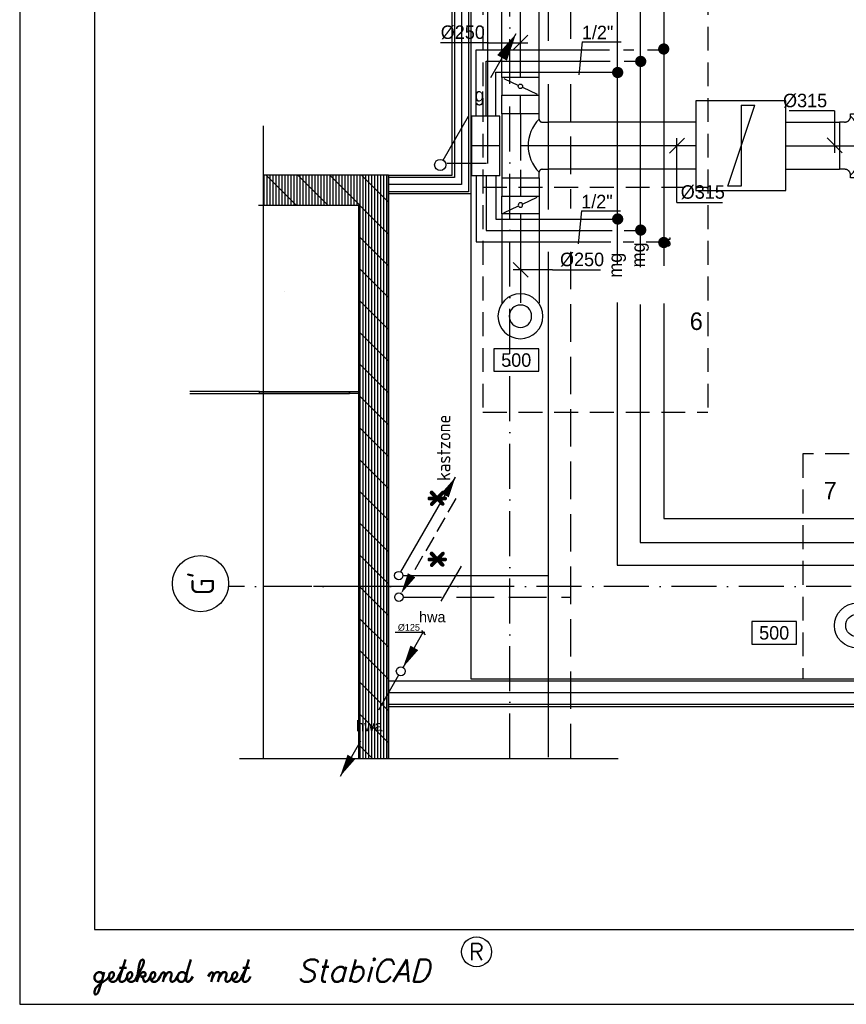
# Model space of a CAD drawing. Extents: x -866131 to -691536, y 173952 to 258052.
# Tile 1 of 160: x -866131 to -855095, y 173952 to 187091. Entities that reach past the tile are written whole.
import ezdxf
from ezdxf.enums import TextEntityAlignment as Align

# ---------------------------------------------------------------- set-up
doc = ezdxf.new("R2010")
doc.units = 0
doc.header["$LTSCALE"] = 100
for name, pattern in [('2322002', [45, 40, -5]), ('2322003', [45, 40, -5]), ('2322004', [45, 40, -5]), ('2322107', [2000, 1000, 1000]), ('2322108', [7, 5, -2]), ('2322134', [45, 40, -5]), ('CENTER2', [11.25, 7.5, -1.25, 1.25, -1.25]), ('CENTER4', [5, 3.125, -0.625, 0.625, -0.625]), ('CENTERX2', [40, 25, -5, 5, -5]), ('DASHDOT', [9, 6, -1.5, 0, -1.5]), ('HIDDEN', [2, 1, -1]), ('HIDDEN2', [4.7625, 3.175, -1.5875]), ('LURETOUR', [6, 4, -2])]:
    doc.linetypes.add(name, pattern=pattern)
doc.layers.get('0').update_dxf_attribs({"linetype": 'CONTINUOUS'})
for name, color, linetype in [('00KAD025', 2, 'CONTINUOUS'), ('00KAD070', 5, 'CONTINUOUS'), ('AL$1----_MAATVOERING', 7, 'CONTINUOUS'), ('AL$7----_STRAMIEN', 1, 'DASHDOT'), ('AL$8----_HULPLIJNEN', 2, 'CONTINUOUS'), ('AL22----_BINNENWAND', 7, 'CONTINUOUS'), ('AL22----_CAMPINGWANDJE', 1, 'CONTINUOUS'), ('AL28----_KONSTRUKTIE', 3, 'CONTINUOUS'), ('AL32----_BINNENKOZ', 7, 'CONTINUOUS'), ('AL32----_DRAAIRICHTING', 1, 'CONTINUOUS'), ('AL74----_INRSANITAIR', 7, 'CONTINUOUS'), ('ALL-----_REFLIJNEN', 8, 'CONTINUOUS'), ('ALXA1---_RASTER50', 12, 'CONTINUOUS'), ('ALXAB---_PREFABBETON', 1, 'CONTINUOUS'), ('BOUW', 8, 'CONTINUOUS'), ('MAATV-SPARING', 1, 'CONTINUOUS'), ('STRAMIEN', 1, 'CENTER2'), ('WL$1----', 4, 'CONTINUOUS'), ('WL521---', 4, 'CONTINUOUS'), ('WL541---', 4, 'CONTINUOUS'), ('WL561---', 4, 'CONTINUOUS'), ('WL561---_AANVOER', 4, 'CONTINUOUS'), ('WL561---_RETOUR', 4, 'CONTINUOUS'), ('WL570---_HARTLIJN', 7, 'CONTINUOUS'), ('WL570---_RETOUR', 3, 'CONTINUOUS'), ('WL570---_TOEVOER', 3, 'CONTINUOUS'), ('WM$1----', 1, 'CONTINUOUS'), ('WM570---', 1, 'CONTINUOUS')]:
    doc.layers.add(name, color=color, linetype=linetype)
doc.styles.add('BURO-018', font='BUROFONT.shx', dxfattribs={"height": 180})
doc.styles.add('ROMANS', font='romans', dxfattribs={"oblique": 15})
doc.styles.add('SCRIPTS', font='scripts')
doc.styles.get("Standard").update_dxf_attribs({"font": 'ISOCP'})

# ---------------------------------------------------------------- blocks, each defined once
blk = doc.blocks.new('LU-1D-T--5A-1F413B-Q3')
at = {"color": 0, "linetype": 'CONTINUOUS'}
for p, q in [((-213.5, -250), (-213.5, 250)), ((-213.5, 250), (213.5, 250)), ((213.5, 250), (213.5, -250)), ((-197.5, -250), (-213.5, -250)), ((213.5, -250), (197.5, -250)), ((-157.5, -290), (-157.5, -325.2)), ((-157.5, -325.2), (157.5, -325.2)), ((157.5, -290), (157.5, -325.2))]:
    blk.add_line(p, q, dxfattribs=at)
at = {"color": 0, "linetype": 'CONTINUOUS', "flags": 128}
for points in [[(-157.5, -290, 0.02182), (-157.7, -285.6, 0.037214), (-158.1, -283.1, 0.006436), (-159.4, -277.8, 0.02182), (-159.9, -276.3, 0.02182), (-161.2, -273.1, 0.02182), (-162.9, -270, 0.02182), (-164.7, -267.1, 0.02182), (-166.9, -264.3, 0.02182), (-169.2, -261.7, 0.02182), (-171.8, -259.4, 0.02182), (-174.6, -257.2, 0.02182), (-177.5, -255.4, 0.02182), (-180.6, -253.7, 0.02182), (-183.8, -252.4, 0.02182), (-185.3, -251.9, 0.006436), (-190.6, -250.6, 0.037214), (-193.1, -250.2, 0.02182), (-197.5, -250)], [(197.5, -250, 0.02182), (193.1, -250.2, 0.037214), (190.6, -250.6, 0.006436), (185.3, -251.9, 0.02182), (183.8, -252.4, 0.02182), (180.6, -253.7, 0.02182), (177.5, -255.4, 0.02182), (174.6, -257.2, 0.02182), (171.8, -259.4, 0.02182), (169.2, -261.7, 0.02182), (166.9, -264.3, 0.02182), (164.7, -267.1, 0.02182), (162.9, -270, 0.02182), (161.2, -273.1, 0.02182), (159.9, -276.3, 0.02182), (159.4, -277.8, 0.006436), (158.1, -283.1, 0.037214), (157.7, -285.6, 0.02182), (157.5, -290)]]:
    blk.add_lwpolyline(points, format="xyb", dxfattribs=at)
at = {"color": 0, "linetype": 'CONTINUOUS'}
blk.add_arc((0, -447.5), 279.3, 45, 135, dxfattribs=at)
at = {"layer": 'WL570---_HARTLIJN', "linetype": 'CENTER4'}
for p, q in [((-213.5, 0), (213.5, 0)), ((0, -325.2), (0, 0))]:
    blk.add_line(p, q, dxfattribs=at)
blk = doc.blocks.new('LU-1D-K-FA')
at = {"color": 0, "linetype": 'CONTINUOUS'}
for p, q in [((-0.5, 125), (0.5, 125)), ((-0.5, -125), (0.5, -125))]:
    blk.add_line(p, q, dxfattribs=at)
at = {"layer": 'WL570---_HARTLIJN', "linetype": 'CENTER2'}
blk.add_line((-0.5, 0), (0.5, 0), dxfattribs=at)
blk = doc.blocks.new('LDV3108')
at = {"color": 0, "linetype": 'CONTINUOUS'}
for p, q in [((6.75, 11.69), (5.81, 10.07)), ((5.44, 9.42), (4.5, 7.79)), ((4.13, 7.14), (3.19, 5.52)), ((2.81, 4.87), (1.88, 3.25)), ((1.5, 2.6), (0.56, 0.97))]:
    blk.add_line(p, q, dxfattribs=at)
blk.add_lwpolyline([(0.25, 0.43, 0, 1, 0), (1.5, 2.6, 1, 1, 0)], format="xyseb", dxfattribs=at)
blk.add_circle((0, 0), 0.5, dxfattribs=at)
blk = doc.blocks.new('LDV1107')
at = {"color": 0, "linetype": 'CONTINUOUS'}
blk.add_line((0.25, 0.43), (6.75, 11.69), dxfattribs=at)
blk.add_lwpolyline([(6.75, 11.69, 0, 1, 0), (5.5, 9.53, 1, 1, 0)], format="xyseb", dxfattribs=at)
blk.add_circle((0, 0), 0.5, dxfattribs=at)
blk = doc.blocks.new('LDV3')
at = {"color": 0, "linetype": 'CONTINUOUS'}
for p, q in [((4.5, 7.79), (6.75, 11.69)), ((0.25, 0.43), (2.5, 4.33))]:
    blk.add_line(p, q, dxfattribs=at)
blk.add_lwpolyline([(0.25, 0.43, 0, 1, 0), (1.5, 2.6, 1, 1, 0)], format="xyseb", dxfattribs=at)
blk.add_circle((0, 0), 0.5, dxfattribs=at)
at = {"color": 0, "linetype": 'CONTINUOUS', "style": 'BURO-018'}
blk.add_attdef('LD_TEXT1', text='', height=1.8, dxfattribs=at).set_placement((3.5, 6.06), align=Align.MIDDLE)
blk = doc.blocks.new('LU-ORND')
at = {"color": 0, "linetype": 'CONTINUOUS'}
for p, q in [((-3, 1.5), (-3, -1.5)), ((3, 1.5), (-3, 1.5)), ((3, -1.5), (3, 1.5)), ((-3, -1.5), (3, -1.5))]:
    blk.add_line(p, q, dxfattribs=at)
blk = doc.blocks.new('LU-ORNAM-C8C810')
at = {"color": 0, "linetype": 'CONTINUOUS'}
for radius in [100, 50]:
    blk.add_circle((0, 0), radius, dxfattribs=at)
at = {"color": 0, "linetype": 'CONTINUOUS', "style": 'BURO-018', "flags": 1}
for tag, p in [('LU_ID', (0, 0)), ('LU_DEBIET', (0, -3)), ('LU_FABR', (0, -6)), ('LU_ARTNR', (0, -9))]:
    blk.add_attdef(tag, p, '', height=1.8, dxfattribs=at)
blk = doc.blocks.new('*U136', base_point=(17062, 59988))
at = {"layer": 'WM570---', "linetype": 'CONTINUOUS'}
for p, q in [((16962, 60088), (17162, 59889)), ((17487, 59988), (16962, 59988)), ((17487, 59988), (18127, 59988))]:
    blk.add_line(p, q, dxfattribs=at)
at = {"layer": 'WM570---', "linetype": 'CONTINUOUS', "style": 'BURO-018'}
blk.add_text('%%c250', height=180, dxfattribs=at).set_placement((17587, 60038))
blk = doc.blocks.new('LU-1D-K-13B')
at = {"color": 0, "linetype": 'CONTINUOUS'}
for p, q in [((-0.5, 157.5), (0.5, 157.5)), ((-0.5, -157.5), (0.5, -157.5))]:
    blk.add_line(p, q, dxfattribs=at)
at = {"layer": 'WL570---_HARTLIJN', "linetype": 'CENTER2'}
blk.add_line((-0.5, 0), (0.5, 0), dxfattribs=at)
blk = doc.blocks.new('LU-1D-KL1-FA77')
at = {"color": 0, "linetype": 'CONTINUOUS'}
for p, q in [((-59.5, 125), (-59.5, -125)), ((59.5, 125), (-59.5, 125)), ((53.1, 111.6), (6.4, 13.4)), ((59.5, -125), (59.5, 125)), ((-6.4, -13.4), (-53.1, -111.6)), ((-59.5, -125), (59.5, -125))]:
    blk.add_line(p, q, dxfattribs=at)
blk.add_circle((0, 0), 14.9, dxfattribs=at)
blk = doc.blocks.new('LU-1D-T-5A-FA13B5A-Q1')
at = {"color": 0, "linetype": 'CONTINUOUS'}
for p, q in [((-157.5, 145), (-157.5, 185.3)), ((-157.5, 185.3), (157.5, 185.3)), ((157.5, 145), (157.5, 185.3)), ((-177.5, 125), (-213.5, 125)), ((-213.5, 125), (-213.5, -125)), ((213.5, 125), (177.5, 125)), ((213.5, -125), (213.5, 125)), ((-213.5, -125), (213.5, -125))]:
    blk.add_line(p, q, dxfattribs=at)
at = {"color": 0, "linetype": 'CONTINUOUS', "flags": 128}
for points in [[(-177.5, 125, 0.02182), (-175.3, 125.1, 0.037214), (-174, 125.3, 0.006436), (-171.4, 126, 0.02182), (-170.7, 126.2, 0.02182), (-169, 126.9, 0.02182), (-167.5, 127.7, 0.02182), (-166, 128.6, 0.02182), (-164.6, 129.7, 0.02182), (-163.4, 130.9, 0.02182), (-162.2, 132.1, 0.02182), (-161.1, 133.5, 0.02182), (-160.2, 135, 0.02182), (-159.4, 136.5, 0.02182), (-158.7, 138.2, 0.02182), (-158.5, 138.9, 0.006436), (-157.8, 141.5, 0.037214), (-157.6, 142.8, 0.02182), (-157.5, 145)], [(157.5, 145, 0.02182), (157.6, 142.8, 0.037214), (157.8, 141.5, 0.006436), (158.5, 138.9, 0.02182), (158.7, 138.2, 0.02182), (159.4, 136.5, 0.02182), (160.2, 135, 0.02182), (161.1, 133.5, 0.02182), (162.2, 132.1, 0.02182), (163.4, 130.9, 0.02182), (164.6, 129.7, 0.02182), (166, 128.6, 0.02182), (167.5, 127.7, 0.02182), (169, 126.9, 0.02182), (170.7, 126.2, 0.02182), (171.4, 126, 0.006436), (174, 125.3, 0.037214), (175.3, 125.1, 0.02182), (177.5, 125)]]:
    blk.add_lwpolyline(points, format="xyb", dxfattribs=at)
at = {"color": 0, "linetype": 'CONTINUOUS'}
blk.add_arc((0, 302.5), 251, 225, 315, dxfattribs=at)
at = {"layer": 'WL570---_HARTLIJN', "linetype": 'CENTER4'}
for p, q in [((0, 185.3), (0, 0)), ((-213.5, 0), (213.5, 0))]:
    blk.add_line(p, q, dxfattribs=at)
blk = doc.blocks.new('*U161', base_point=(18678, 54812))
at = {"layer": 'WM570---', "linetype": 'CONTINUOUS'}
for p, q in [((18678, 55269), (18071, 55269)), ((18678, 55269), (18678, 54712)), ((18578, 54911), (18778, 54712))]:
    blk.add_line(p, q, dxfattribs=at)
at = {"layer": 'WM570---', "linetype": 'CONTINUOUS', "style": 'BURO-018'}
blk.add_text('%%c315', height=180, dxfattribs=at).set_placement((18578, 55319), align=Align.RIGHT)
blk = doc.blocks.new('2322615')
at = {"color": 0, "linetype": 'CONTINUOUS'}
for p, q in [((-2.5, -7.5), (2.5, 7.5)), ((0, 7.5), (2.5, 7.5)), ((0, 7.5), (0, -7.5)), ((0, -7.5), (-2.5, -7.5))]:
    blk.add_line(p, q, dxfattribs=at)
at = {"color": 0, "linetype": 'CONTINUOUS', "style": 'BURO-018', "flags": 1}
blk.add_attdef('W_ID', (0, 0), '', height=1.8, dxfattribs=at)
blk = doc.blocks.new('LDV2')
at = {"color": 0, "linetype": 'CONTINUOUS'}
for p, q in [((-0.25, -0.43), (-2.5, -4.33)), ((-4.5, -7.79), (-6.75, -11.69))]:
    blk.add_line(p, q, dxfattribs=at)
blk.add_lwpolyline([(-6.75, -11.69, 0, 1, 0), (-5.5, -9.53, 1, 1, 0)], format="xyseb", dxfattribs=at)
blk.add_circle((0, 0), 0.5, dxfattribs=at)
at = {"color": 0, "linetype": 'CONTINUOUS', "style": 'BURO-018'}
blk.add_attdef('LD_TEXT1', text='', height=1.8, dxfattribs=at).set_placement((-3.5, -6.06), align=Align.MIDDLE)
blk = doc.blocks.new('*U282', base_point=(-24188, 11143))
at = {"color": 0, "linetype": 'CONTINUOUS'}
for p, q in [((-24287, 11358), (-24088, 11558)), ((-24188, 10700), (-24188, 11558)), ((-24188, 10700), (-23581, 10700))]:
    blk.add_line(p, q, dxfattribs=at)
at = {"layer": 'WM570---', "linetype": 'CONTINUOUS', "style": 'BURO-018'}
blk.add_text('%%c315', height=180, dxfattribs=at).set_placement((-24138, 10750))
blk = doc.blocks.new('*U283', base_point=(-26602, 12832))
at = {"color": 0, "linetype": 'CONTINUOUS'}
for p, q in [((-26452, 12733), (-26252, 12932)), ((-26777, 12832), (-27417, 12832)), ((-26777, 12832), (-26252, 12832))]:
    blk.add_line(p, q, dxfattribs=at)
at = {"layer": 'WM570---', "linetype": 'CONTINUOUS', "style": 'BURO-018'}
blk.add_text('%%c250', height=180, dxfattribs=at).set_placement((-26827, 12882), align=Align.RIGHT)
blk = doc.blocks.new('2322002-2')
at = {"layer": 'WM$1----', "color": 0, "style": 'BURO-018'}
for p in [(-24437, 23667), (-24437, 19167), (-24437, 14667), (-24437, 10167)]:
    blk.add_text('a', height=180, rotation=90, dxfattribs=at).set_placement(p, align=Align.MIDDLE)
blk = doc.blocks.new('2322003-6')
at = {"layer": 'WM$1----', "color": 0, "style": 'BURO-018'}
for p in [(-24754, 23501), (-24754, 19001), (-24754, 14501), (-24754, 10001)]:
    blk.add_text('mg', height=180, rotation=90, dxfattribs=at).set_placement(p, align=Align.MIDDLE)
blk = doc.blocks.new('2322004-10')
at = {"layer": 'WM$1----', "color": 0, "style": 'BURO-018'}
for p in [(-25060, 23363), (-25060, 18863), (-25060, 14363), (-25060, 9863)]:
    blk.add_text('mg', height=180, rotation=90, dxfattribs=at).set_placement(p, align=Align.MIDDLE)
blk = doc.blocks.new('LDV1')
at = {"color": 0, "linetype": 'CONTINUOUS'}
for p, q in [((4.5, 7.794), (6.75, 11.691)), ((0.25, 0.433), (2.5, 4.33))]:
    blk.add_line(p, q, dxfattribs=at)
blk.add_lwpolyline([(6.75, 11.691, 0, 1, 0), (5.5, 9.526, 1, 1, 0)], format="xyseb", dxfattribs=at)
blk.add_circle((0, 0), 0.5, dxfattribs=at)
at = {"color": 0, "linetype": 'CONTINUOUS', "style": 'BURO-018'}
blk.add_attdef('LD_TEXT1', text='', height=1.8, dxfattribs=at).set_placement((3.5, 6.062), align=Align.MIDDLE)

msp = doc.modelspace()

# ---------------------------------------------------------------- linework, layer by layer
at = {"layer": '00KAD025', "linetype": 'CONTINUOUS'}
for p, q in [((-866131.149, 258051.691), (-866131.149, 173951.691)), ((-866131.149, 173951.691), (-691536.071, 173951.691))]:
    msp.add_line(p, q, dxfattribs=at)
msp.add_circle((-860031.149, 174651.691), 200, dxfattribs=at)
at = {"layer": '00KAD070', "linetype": 'CONTINUOUS'}
for p, q in [((-865131.149, 257051.691), (-865131.149, 174951.691)), ((-865131.149, 174951.691), (-692536.071, 174951.691))]:
    msp.add_line(p, q, dxfattribs=at)
at = {"layer": 'AL$1----_MAATVOERING', "color": 8}
msp.add_line((-860107.635, 203008.759), (-860107.635, 178296.373), dxfattribs=at)
at = {"layer": 'AL$7----_STRAMIEN', "color": 1}
msp.add_line((-859587.635, 177232.02), (-859587.635, 203569.934), dxfattribs=at)
msp.add_lwpolyline([(-840628.378, 179525.559), (-863342.18, 179525.559)], dxfattribs=at)
at = {"layer": 'AL$7----_STRAMIEN', "color": 7, "linetype": 'CONTINUOUS'}
msp.add_circle((-863717.065, 179565.673), 375, dxfattribs=at)
at = {"layer": 'AL$8----_HULPLIJNEN', "color": 8}
for q in [(-860407.635, 185015.836), (-861207.635, 177232.02)]:
    msp.add_line((-861207.635, 185015.836), q, dxfattribs=at)
at = {"layer": 'AL22----_BINNENWAND', "color": 8}
for p, q in [((-860357.635, 185015.836), (-860357.635, 203008.759)), ((-862879.305, 185673.575), (-862879.305, 177232.02)), ((-861207.635, 185015.836), (-860357.635, 185015.836)), ((-861207.635, 184765.836), (-861207.635, 185015.836)), ((-860107.635, 184765.836), (-861207.635, 184765.836)), ((-861207.635, 178296.373), (-861207.635, 177926.373)), ((-861207.635, 177926.373), (-840628.378, 177926.373)), ((-863194.572, 177232.02), (-858140.675, 177232.02))]:
    msp.add_line(p, q, dxfattribs=at)
at = {"layer": 'AL22----_BINNENWAND', "color": 8, "linetype": 'CONTINUOUS'}
for p, q in [((-860327.635, 203008.759), (-860327.635, 184985.836)), ((-860137.635, 203008.759), (-860137.635, 184795.836)), ((-860327.635, 184985.836), (-861207.635, 184985.836)), ((-860137.635, 184795.836), (-861207.635, 184795.836)), ((-861207.635, 178266.373), (-840628.378, 178266.373)), ((-860107.635, 178296.373), (-856391.205, 178296.373)), ((-856391.205, 178296.373), (-841437.635, 178296.373)), ((-861207.635, 177956.373), (-840628.378, 177956.373))]:
    msp.add_line(p, q, dxfattribs=at)
at = {"layer": 'AL22----_BINNENWAND', "color": 8, "linetype": 'HIDDEN'}
msp.add_line((-860107.635, 184765.836), (-860107.635, 178296.373), dxfattribs=at)
at = {"layer": 'AL22----_CAMPINGWANDJE', "color": 8}
for p, q in [((-862929.636, 182128.836), (-863859.635, 182128.836)), ((-862929.636, 182102.836), (-862929.636, 182128.836)), ((-861729.636, 182102.836), (-861729.636, 182128.836)), ((-861729.636, 182128.836), (-861609.636, 182128.836)), ((-861609.636, 182128.836), (-861609.636, 182102.836)), ((-863859.635, 182102.836), (-862929.636, 182102.836)), ((-861609.636, 182102.836), (-861729.636, 182102.836))]:
    msp.add_line(p, q, dxfattribs=at)
at = {"layer": 'AL28----_KONSTRUKTIE', "color": 8, "linetype": 'CONTINUOUS'}
for p, q in [((-861207.635, 185015.836), (-862879.305, 185015.836)), ((-861207.635, 177232.02), (-861207.635, 185015.836)), ((-862879.305, 184615.836), (-861607.635, 184615.836)), ((-861607.635, 184615.836), (-861607.635, 177232.02))]:
    msp.add_line(p, q, dxfattribs=at)
at = {"layer": 'AL32----_BINNENKOZ', "color": 8}
for p, q in [((-862929.636, 182128.836), (-861729.636, 182128.836)), ((-862929.636, 182102.836), (-862929.636, 182128.836)), ((-861729.636, 182128.836), (-861729.636, 182102.836)), ((-861729.636, 182102.836), (-862929.636, 182102.836))]:
    msp.add_line(p, q, dxfattribs=at)
at = {"layer": 'AL32----_DRAAIRICHTING', "color": 8}
msp.add_line((-862929.636, 182102.836), (-861729.636, 182102.836), dxfattribs=at)
at = {"layer": 'AL74----_INRSANITAIR', "color": 8, "linetype": 'CONTINUOUS'}
for p, q in [((-862941.635, 184617.814), (-862041.635, 184617.814)), ((-862591.635, 183467.814), (-862591.635, 183467.814))]:
    msp.add_line(p, q, dxfattribs=at)
at = {"layer": 'ALL-----_REFLIJNEN', "color": 8, "linetype": 'CONTINUOUS'}
for p, q in [((-860232.635, 203008.759), (-860232.635, 184890.836)), ((-860232.635, 184890.836), (-861207.635, 184890.836)), ((-861207.635, 178111.373), (-840628.378, 178111.373))]:
    msp.add_line(p, q, dxfattribs=at)
at = {"layer": 'ALXA1---_RASTER50', "color": 8}
for p, q in [((-862867.635, 184615.836), (-862867.635, 185015.836)), ((-862827.635, 184615.836), (-862827.635, 185015.836)), ((-862787.635, 184615.836), (-862787.635, 185015.836)), ((-862747.635, 184615.836), (-862747.635, 185015.836)), ((-862707.635, 184615.836), (-862707.635, 185015.836)), ((-862667.635, 184615.836), (-862667.635, 185015.836)), ((-862627.635, 184615.836), (-862627.635, 185015.836)), ((-862587.635, 184615.836), (-862587.635, 185015.836)), ((-862547.635, 184615.836), (-862547.635, 185015.836)), ((-862507.635, 184615.836), (-862507.635, 185015.836)), ((-862467.635, 184615.836), (-862467.635, 185015.836)), ((-862427.635, 184615.836), (-862427.635, 185015.836)), ((-862387.635, 184615.836), (-862387.635, 185015.836)), ((-862347.635, 184615.836), (-862347.635, 185015.836)), ((-862307.635, 184615.836), (-862307.635, 185015.836)), ((-862267.635, 184615.836), (-862267.635, 185015.836)), ((-862227.635, 184615.836), (-862227.635, 185015.836)), ((-862187.635, 184615.836), (-862187.635, 185015.836)), ((-862147.635, 184615.836), (-862147.635, 185015.836)), ((-862107.635, 184615.836), (-862107.635, 185015.836)), ((-862067.635, 184615.836), (-862067.635, 185015.836)), ((-862027.635, 184615.836), (-862027.635, 185015.836)), ((-861987.635, 184615.836), (-861987.635, 185015.836)), ((-861947.635, 184615.836), (-861947.635, 185015.836)), ((-861907.635, 184615.836), (-861907.635, 185015.836)), ((-861867.635, 184615.836), (-861867.635, 185015.836)), ((-861827.635, 184615.836), (-861827.635, 185015.836)), ((-861787.635, 184615.836), (-861787.635, 185015.836)), ((-861747.635, 184615.836), (-861747.635, 185015.836)), ((-861707.635, 184615.836), (-861707.635, 185015.836)), ((-861667.635, 184615.836), (-861667.635, 185015.836)), ((-861627.635, 184615.836), (-861627.635, 185015.836)), ((-861587.635, 177232.02), (-861587.635, 185015.836)), ((-861547.635, 177232.02), (-861547.635, 185015.836)), ((-861507.635, 177232.02), (-861507.635, 185015.836)), ((-861467.635, 177232.02), (-861467.635, 185015.836)), ((-861427.635, 177232.02), (-861427.635, 185015.836)), ((-861387.635, 177232.02), (-861387.635, 185015.836)), ((-861347.635, 177232.02), (-861347.635, 185015.836)), ((-861307.635, 177232.02), (-861307.635, 185015.836)), ((-861267.635, 177232.02), (-861267.635, 185015.836)), ((-861227.635, 177232.02), (-861227.635, 185015.836))]:
    msp.add_line(p, q, dxfattribs=at)
at = {"layer": 'ALXAB---_PREFABBETON', "color": 8}
for p, q in [((-862440.881, 184615.836), (-862840.881, 185015.836)), ((-862016.617, 184615.836), (-862416.617, 185015.836)), ((-861207.635, 184231.117), (-861992.353, 185015.836)), ((-861207.635, 184655.381), (-861568.089, 185015.836)), ((-862865.145, 184615.836), (-862879.305, 184629.995)), ((-861207.635, 183806.853), (-861607.635, 184206.853)), ((-861207.635, 183382.589), (-861607.635, 183782.589)), ((-861207.635, 182958.325), (-861607.635, 183358.325)), ((-861207.635, 182534.061), (-861607.635, 182934.061)), ((-861207.635, 182109.797), (-861607.635, 182509.797)), ((-861207.635, 181685.533), (-861607.635, 182085.533)), ((-861207.635, 181261.269), (-861607.635, 181661.269)), ((-861207.635, 180837.005), (-861607.635, 181237.005)), ((-861207.635, 180412.741), (-861607.635, 180812.741)), ((-861207.635, 179988.477), (-861607.635, 180388.477)), ((-861207.635, 179564.213), (-861607.635, 179964.213)), ((-861207.635, 179139.949), (-861607.635, 179539.949)), ((-861207.635, 178715.685), (-861607.635, 179115.685)), ((-861207.635, 178291.42), (-861607.635, 178691.42)), ((-861207.635, 177867.156), (-861607.635, 178267.156)), ((-861207.635, 177442.892), (-861607.635, 177842.892)), ((-861421.027, 177232.02), (-861607.635, 177418.628))]:
    msp.add_line(p, q, dxfattribs=at)
at = {"layer": 'STRAMIEN', "linetype": 'CENTERX2'}
msp.add_lwpolyline([(-859708.139, 179525.559), (-862879.305, 179525.559)], dxfattribs=at)
at = {"layer": 'WL$1----', "linetype": '2322004'}
for p, q in [((-858153.949, 201319.18), (-858153.949, 179809.752)), ((-858153.949, 179809.752), (-842634.847, 179809.752))]:
    msp.add_line(p, q, dxfattribs=at)
at = {"layer": 'WL$1----', "linetype": '2322002'}
for p, q in [((-857530.688, 201304.325), (-857530.688, 180433.013)), ((-857530.688, 180433.013), (-843258.108, 180433.013))]:
    msp.add_line(p, q, dxfattribs=at)
at = {"layer": 'WL$1----', "linetype": '2322003'}
for p, q in [((-857847.427, 201289.47), (-857847.427, 180116.274)), ((-857847.427, 180116.274), (-842941.369, 180116.274))]:
    msp.add_line(p, q, dxfattribs=at)
at = {"layer": 'WL541---', "linetype": '2322134'}
msp.add_line((-859887.635, 201354.833), (-859887.635, 185172.548), dxfattribs=at)
at = {"layer": 'WL561---', "color": 7, "linetype": 'HIDDEN2'}
for p, q in [((-859945.864, 199854.797), (-859945.864, 181854.797)), ((-856945.864, 199854.797), (-856945.864, 181854.797)), ((-859945.864, 184854.797), (-856945.864, 184854.797)), ((-859945.864, 181854.797), (-856945.864, 181854.797)), ((-852676.551, 181296.373), (-855676.551, 181296.373)), ((-855676.551, 181296.373), (-855676.551, 178296.373))]:
    msp.add_line(p, q, dxfattribs=at)
at = {"layer": 'WL561---'}
msp.add_line((-859896.677, 185172.548), (-860427.249, 185172.548), dxfattribs=at)
at = {"layer": 'WL561---_AANVOER', "linetype": '2322107'}
for p, q in [((-859075.847, 189424.401), (-859075.847, 186808.711)), ((-859075.847, 186230.902), (-859075.847, 184558.942)), ((-859075.847, 183993.426), (-859075.847, 177250.998)), ((-861009.257, 179675.236), (-859079.945, 179675.236))]:
    msp.add_line(p, q, dxfattribs=at)
at = {"layer": 'WL561---_RETOUR', "linetype": '2322108'}
for p, q in [((-858775.847, 189436.695), (-858775.847, 186796.417)), ((-858775.847, 186230.902), (-858775.847, 184571.236)), ((-858775.847, 183993.426), (-858775.847, 177232.02)), ((-860998.606, 179384.798), (-858788.39, 179384.798))]:
    msp.add_line(p, q, dxfattribs=at)
at = {"layer": 'WL570---_HARTLIJN', "color": 1, "linetype": 'CONTINUOUS'}
for p, q in [((-861120.363, 178918.247), (-860723.553, 178918.247)), ((-860768.295, 178940.027), (-860718.702, 178884.262))]:
    msp.add_line(p, q, dxfattribs=at)
at = {"layer": 'WM570---'}
for p, q in [((-858622.255, 186794.626), (-858667.472, 186354.461)), ((-857102.102, 186009.675), (-857102.102, 184809.675)), ((-855902.102, 186009.675), (-857102.102, 186009.675)), ((-855902.102, 184809.675), (-855902.102, 186009.675)), ((-857102.102, 184809.675), (-855902.102, 184809.675)), ((-858631.107, 184538.308), (-858676.323, 184098.143))]:
    msp.add_line(p, q, dxfattribs=at)
at = {"layer": 'WM570---', "linetype": 'CONTINUOUS'}
for p, q in [((-858622.255, 186794.626), (-858099.15, 186794.626)), ((-858631.107, 184538.308), (-858108.001, 184538.308))]:
    msp.add_line(p, q, dxfattribs=at)
at = {"layer": 'WM570---', "color": 4}
for p, q in [((-860037.014, 186689.561), (-858258.687, 186689.561)), ((-860037.014, 185806.077), (-860037.014, 186689.561)), ((-858067.99, 186689.561), (-857932.657, 186689.561)), ((-857748.112, 186689.561), (-857530.688, 186689.561)), ((-859901.681, 186539.561), (-858246.384, 186539.561)), ((-859901.681, 185806.077), (-859901.681, 186539.561)), ((-858061.839, 186539.561), (-857846.161, 186539.561)), ((-859772.5, 186389.561), (-858154.579, 186389.561)), ((-859772.5, 185806.077), (-859772.5, 186389.561)), ((-860037.014, 185011.594), (-860037.014, 184128.11)), ((-859901.681, 185011.594), (-859901.681, 184278.11)), ((-859772.5, 185011.594), (-859772.5, 184428.11)), ((-859772.5, 184428.11), (-858154.579, 184428.11)), ((-859901.681, 184278.11), (-858221.778, 184278.11)), ((-858061.839, 184278.11), (-857847.427, 184278.11)), ((-860037.014, 184128.11), (-858240.232, 184128.11)), ((-858074.142, 184128.11), (-857932.657, 184128.11)), ((-857766.567, 184128.11), (-857530.688, 184128.11))]:
    msp.add_line(p, q, dxfattribs=at)
at = {"layer": 'WM570---', "color": 3}
for p, q in [((-860098.28, 185804.52), (-860098.28, 185009.374)), ((-859719.454, 185804.52), (-860098.28, 185804.52)), ((-859719.454, 185009.374), (-859719.454, 185804.52)), ((-859719.454, 185406.738), (-860098.918, 185406.738)), ((-859719.454, 185009.374), (-860098.28, 185009.374))]:
    msp.add_line(p, q, dxfattribs=at)
at = {"layer": 'WM570---', "color": 4, "const_width": 75}
for points in [[(-857569.934, 186700.019, 1), (-857494.934, 186700.019, 1)], [(-857877.509, 186534.01, 1), (-857802.509, 186534.01, 1)], [(-858185.084, 186386.446, 1), (-858110.084, 186386.446, 1)], [(-858185.084, 184431.225, -1), (-858110.084, 184431.225, -1)], [(-857877.509, 184283.661, -1), (-857802.509, 184283.661, -1)], [(-857569.934, 184117.652, -1), (-857494.934, 184117.652, -1)]]:
    msp.add_lwpolyline(points, format="xyb", close=True, dxfattribs=at)

# ---------------------------------------------------------------- block references
at = {"layer": 'WL521---', "color": 2}
ref = msp.add_blockref('LDV3', (-861042.661, 178396.479), dxfattribs=dict(at, xscale=120, yscale=120, zscale=120))
ref.add_attrib('LD_TEXT1', 'hwa', dxfattribs={"layer": '0', "color": 1, "linetype": 'CONTINUOUS', "height": 144, "style": 'BURO-018'}).set_placement((-860622.661, 179123.94), align=Align.MIDDLE)
ref = msp.add_blockref('LDV2', (-861042.661, 178396.479), dxfattribs=dict(at, xscale=120, yscale=120, zscale=120))
ref.add_attrib('LD_TEXT1', 'hwa', dxfattribs={"layer": '0', "color": 1, "linetype": 'CONTINUOUS', "height": 144, "style": 'BURO-018'}).set_placement((-861462.661, 177669.017), align=Align.MIDDLE)
at = {"layer": 'WL541---', "color": 2}
ref = msp.add_blockref('LDV1', (-860516.159, 185152.39), dxfattribs=dict(at, xscale=150, yscale=150, zscale=150))
ref.add_attrib('LD_TEXT1', 'g', dxfattribs={"layer": '0', "color": 1, "linetype": 'CONTINUOUS', "height": 180, "style": 'BURO-018'}).set_placement((-859991.159, 186061.717), align=Align.MIDDLE)
at = {"layer": 'WL561---_AANVOER', "color": 2, "xscale": 112.5, "yscale": 112.5, "zscale": 112.5}
msp.add_blockref('LDV1107', (-861071.067, 179673.191), dxfattribs=at)
at = {"layer": 'WL561---_RETOUR', "color": 2, "xscale": 112.5, "yscale": 112.5, "zscale": 112.5}
msp.add_blockref('LDV3108', (-861067.692, 179384.264), dxfattribs=at)
at = {"layer": 'WL570---_RETOUR', "color": 1, "linetype": 'LURETOUR'}
for name, p, xscale, yscale, zscale, rotation in [('LU-1D-K-FA', (-859445.927, 186913.037), 1185.392462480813, 2, 2, 90), ('LU-1D-K-FA', (-859445.927, 185959.526), 245.6289450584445, 2, 2, 90), ('LU-1D-T-5A-FA13B5A-Q1', (-859445.927, 185409.675), 2, 2, 2, 270), ('LU-1D-K-FA', (-859445.927, 184859.824), -245.6289450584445, 2, 2, 90), ('LU-1D-K-FA', (-859445.927, 183906.313), -1185.392462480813, 2, 2, 90), ('LU-ORNAM-C8C810', (-854953.034, 179005.204), 3, 3, 3, 90)]:
    msp.add_blockref(name, p, dxfattribs=dict(at, xscale=xscale, yscale=yscale, zscale=zscale, rotation=rotation))
at = {"layer": 'WL570---_RETOUR', "color": 1, "linetype": 'CONTINUOUS', "yscale": 2, "zscale": 2, "rotation": 90}
for p, xscale in [((-859445.927, 186201.34), 2), ((-859445.927, 184618.009), -2)]:
    msp.add_blockref('LU-1D-KL1-FA77', p, dxfattribs=dict(at, xscale=xscale))
at = {"layer": 'WL570---_RETOUR', "linetype": 'LURETOUR', "yscale": 2, "zscale": 2}
for name, p, xscale, rotation in [('LU-1D-T--5A-1F413B-Q3', (-854537.422, 185409.675), 2, 270), ('LU-1D-K-13B', (-858092.21, 185409.675), 1966.235566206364, 180), ('LU-1D-K-13B', (-855544.962, 185409.675), 714.2807598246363, 1.400732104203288e-11)]:
    msp.add_blockref(name, p, dxfattribs=dict(at, xscale=xscale, rotation=rotation))
at = {"layer": 'WL570---_RETOUR', "color": 1, "xscale": -3, "yscale": 3, "zscale": 3, "rotation": 180}
msp.add_blockref('LU-ORNAM-C8C810', (-859445.927, 183133.433), dxfattribs=at)
at = {"layer": 'WM$1----', "color": 1}
for name in ['2322003-6', '2322002-2']:
    msp.add_blockref(name, (-833093.746, 173951.691), dxfattribs=at)
at = {"layer": 'WM$1----'}
msp.add_blockref('2322004-10', (-833093.746, 173951.691), dxfattribs=at)
at = {"layer": 'WM570---'}
for name, p in [('*U283', (-859695.927, 186783.929)), ('*U161', (-855250.911, 185415.898)), ('*U282', (-857355.643, 185094.675)), ('*U136', (-859442.484, 183752.034))]:
    msp.add_blockref(name, p, dxfattribs=at)
at = {"layer": 'WM570---', "xscale": 72, "yscale": 72, "zscale": 72, "rotation": 1.438849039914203e-12}
msp.add_blockref('2322615', (-856497.908, 185408.595), dxfattribs=at)
at = {"layer": 'WM570---'}
ref = msp.add_blockref('LU-ORND', (-859502.219, 182548.98), dxfattribs=dict(at, xscale=100, yscale=100, zscale=100))
ref.add_attrib('LU_TEXT1', '500', dxfattribs={"layer": '0', "color": 1, "linetype": 'CONTINUOUS', "height": 180, "style": 'BURO-018'}).set_placement((-859502.219, 182548.98), align=Align.MIDDLE)
ref = msp.add_blockref('LU-ORND', (-856058.065, 178909.064), dxfattribs=dict(at, xscale=100, yscale=100, zscale=100))
ref.add_attrib('LU_TEXT1', '500', dxfattribs={"layer": '0', "color": 1, "linetype": 'CONTINUOUS', "height": 180, "style": 'BURO-018'}).set_placement((-856058.065, 178909.064), align=Align.MIDDLE)

# ---------------------------------------------------------------- texts
at = {"layer": '00KAD025', "linetype": 'CONTINUOUS', "style": 'ROMANS'}
msp.add_text('R', height=220, dxfattribs=at).set_placement((-860031.149, 174651.691), align=Align.MIDDLE)
at = {"layer": '00KAD025', "linetype": 'CONTINUOUS', "style": 'SCRIPTS'}
msp.add_text('getekend met', height=300, dxfattribs=at).set_placement((-865131.149, 174251.691))
at = {"layer": '00KAD025', "linetype": 'CONTINUOUS', "style": 'ROMANS', "oblique": 15}
msp.add_text('StabiCAD', height=300, dxfattribs=at).set_placement((-862431.149, 174251.691))
at = {"layer": 'AL$7----_STRAMIEN', "color": 3, "linetype": 'CONTINUOUS'}
msp.add_attdef("G'", text='A', height=300, rotation=90, dxfattribs=at).set_placement((-863717.065, 179565.673), align=Align.MIDDLE)
at = {"layer": 'BOUW', "color": 2, "style": 'BURO-018'}
for s, p in [('6', (-857185.05, 182950.213)), ('7', (-855397.559, 180689.536))]:
    msp.add_text(s, height=234, dxfattribs=at).set_placement(p)
at = {"layer": 'MAATV-SPARING', "color": 8}
for p in [(-860721.379, 180490.576), (-860721.379, 179676.272)]:
    msp.add_text('*', height=540, dxfattribs=at).set_placement(p)
at = {"layer": 'WL570---_HARTLIJN', "color": 1, "linetype": 'CENTER4', "style": 'BURO-018'}
msp.add_text('%%c125', height=90, dxfattribs=at).set_placement((-861082.055, 178936.831))
at = {"layer": 'WL570---_TOEVOER', "linetype": 'CENTER4'}
msp.add_text('kastzone', height=180, rotation=90, dxfattribs=at).set_placement((-860381.037, 180935.868))
at = {"layer": 'WM570---', "linetype": 'CONTINUOUS', "style": 'BURO-018'}
for p in [(-858625.409, 186830.391), (-858634.261, 184574.073)]:
    msp.add_text('1/2"', height=180, dxfattribs=at).set_placement(p)

doc.saveas('drawing.dxf')
